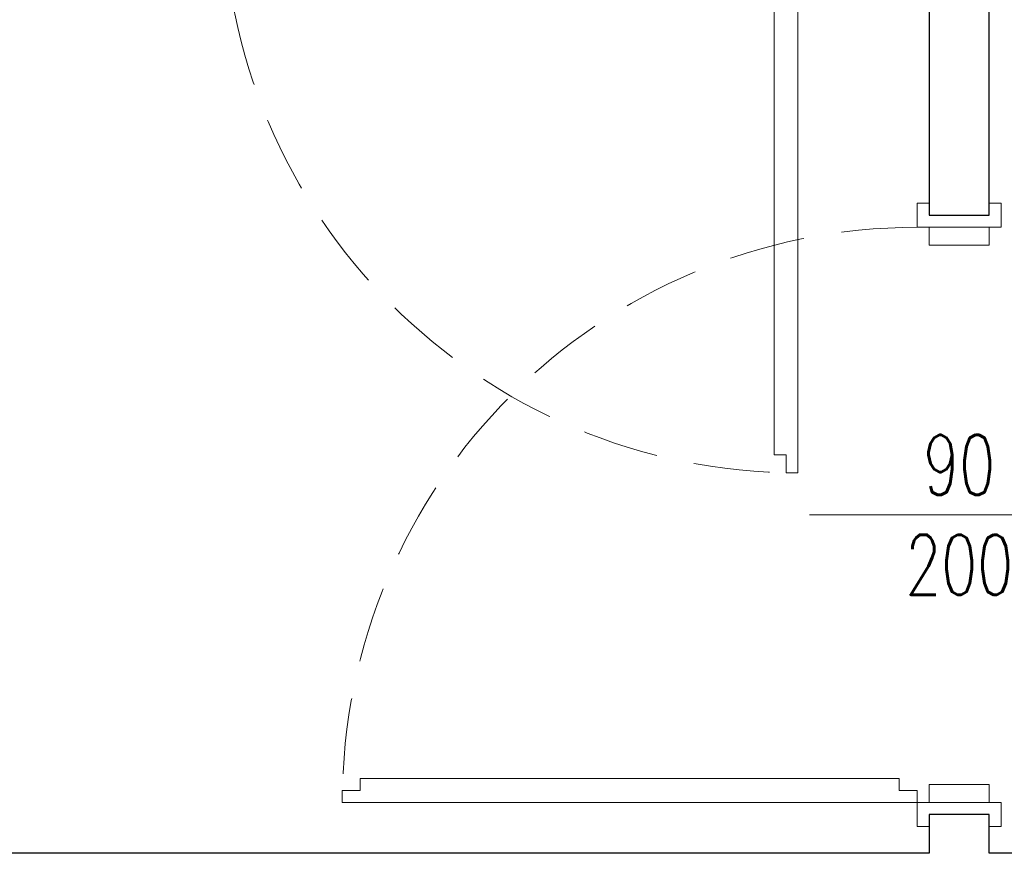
# Model space of a CAD drawing. Header units: millimetres. Extents: x 6161 to 8965, y -9035 to -5431.
# Tile 235 of 256: x 6748 to 6912, y -6334 to -6195. Entities that reach past the tile are written whole.
import ezdxf

# ---------------------------------------------------------------- set-up
doc = ezdxf.new("R2010")
doc.units = ezdxf.units.MM
doc.linetypes.add('DASHED', pattern=[19.05, 12.7, -6.35])
doc.layers.add('drzwi', color=30, linetype='Continuous', lineweight=20)
doc.layers.add('Ściany', color=7, linetype='Continuous')
doc.styles.add('JACEK_07', font='SIMPLEX.SHX', dxfattribs={"width": 0.7})

# ---------------------------------------------------------------- blocks, each defined once
blk = doc.blocks.new('*U466')
at = {"color": 7}
blk.add_lwpolyline([(50, 25), (50, -25)], dxfattribs=at)
for points in [[(-2, 5), (0, 5), (0, -5), (-2, -5), (-2, -7), (2, -7), (2, -5), (2, 7), (-2, 7), (-2, 5)], [(102, 5), (100, 5), (100, -5), (102, -5), (102, -7), (98, -7), (98, -5), (98, 7), (102, 7), (102, 5)], [(2, -5), (5, -5), (5, 5), (2, 5)], [(98, -5), (95, -5), (95, 5), (98, 5)]]:
    blk.add_lwpolyline(points)
blk.add_lwpolyline([(96, -7), (96, -10), (94, -10), (94, -100), (96, -100), (96, -103), (98, -103), (98, -7)], close=True)
at = {"linetype": 'DASHED'}
blk.add_arc((98, -7), 96, 180, 270, dxfattribs=at)
at = {"color": 7, "insert": (50, 0), "char_height": 10, "width": 10, "attachment_point": 5, "rotation": 90, "style": 'JACEK_07'}
blk.add_mtext('90\\P200', dxfattribs=at)

msp = doc.modelspace()

# ---------------------------------------------------------------- linework, layer by layer
at = {"layer": 'Ściany'}
msp.add_lwpolyline([(6903.83, -6047.82), (6903.83, -6062.82), (7048.83, -6062.82), (7048.83, -6162.32), (6879.87, -6162.32), (6879.87, -6172.32), (6899.79, -6172.32), (6899.79, -6227.32), (6909.79, -6227.32), (6909.79, -6172.32), (7048.83, -6172.32), (7048.83, -6333.82), (6909.79, -6333.82), (6909.79, -6327.32), (6909.79, -6327.32), (6909.79, -6327.32), (6899.79, -6327.32), (6899.79, -6327.32), (6899.79, -6327.32), (6899.79, -6333.82), (6508.83, -6333.82)], dxfattribs=at)

# ---------------------------------------------------------------- block references
at = {"layer": 'drzwi'}
msp.add_blockref('*U466', (6779.87, -6167.32), dxfattribs=at)
at = {"layer": 'drzwi', "rotation": 270}
msp.add_blockref('*U466', (6904.79, -6227.32), dxfattribs=at)

doc.saveas('drawing.dxf')
